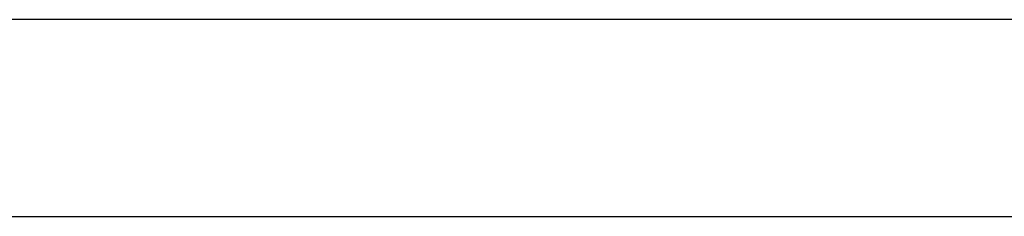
# Model space of a CAD drawing. Header units: metres. Extents: x 391.1 to 427.5, y 12.7 to 28.4.
# Tile 105 of 139: x 407.546 to 408.295, y 28.078 to 28.228. Entities that reach past the tile are written whole.
import ezdxf

# ---------------------------------------------------------------- set-up
doc = ezdxf.new("R2010")
doc.units = ezdxf.units.M
doc.layers.add('A-WALL-____-MCUT', color=7, linetype='Continuous', lineweight=25)
doc.layers.add('A-WALL-____-OTLN', color=7, linetype='Continuous', lineweight=25)

# ---------------------------------------------------------------- blocks, each defined once
blk = doc.blocks.new('Family - Envans P1-154895-04_TEL_P1')
at = {"layer": 'A-WALL-____-MCUT', "color": 253, "true_color": 0xaaaaaa}
for p, q in [((25.58571, 0.15), (0.03108, 0.15)), ((0, 0), (25.55599, 0))]:
    blk.add_line(p, q, dxfattribs=at)
at = {"layer": 'A-WALL-____-OTLN', "color": 253, "true_color": 0xaaaaaa}
for p, q in [((25.58571, 0.15), (0.03108, 0.15)), ((0, 0), (25.55599, 0))]:
    blk.add_line(p, q, dxfattribs=at)
at = {"layer": 'A-WALL-____-OTLN', "color": 253, "lineweight": 18, "true_color": 0xaaaaaa}
blk.add_line((0, 0), (25.55599, 0), dxfattribs=at)
blk = doc.blocks.new('LONDR55-XX_ZZ-ARQ-CAA-M3D-Londres55_ifc-1-04_TEL_P1')
at = {"layer": 'A-WALL-____-OTLN', "color": 253, "lineweight": 18, "true_color": 0xaaaaaa, "rotation": 180}
blk.add_blockref('Family - Envans P1-154895-04_TEL_P1', (426.84641, 28.22825), dxfattribs=at)

msp = doc.modelspace()

# ---------------------------------------------------------------- block references
at = {"lineweight": 5}
msp.add_blockref('LONDR55-XX_ZZ-ARQ-CAA-M3D-Londres55_ifc-1-04_TEL_P1', (0, 0), dxfattribs=at)

doc.saveas('drawing.dxf')
